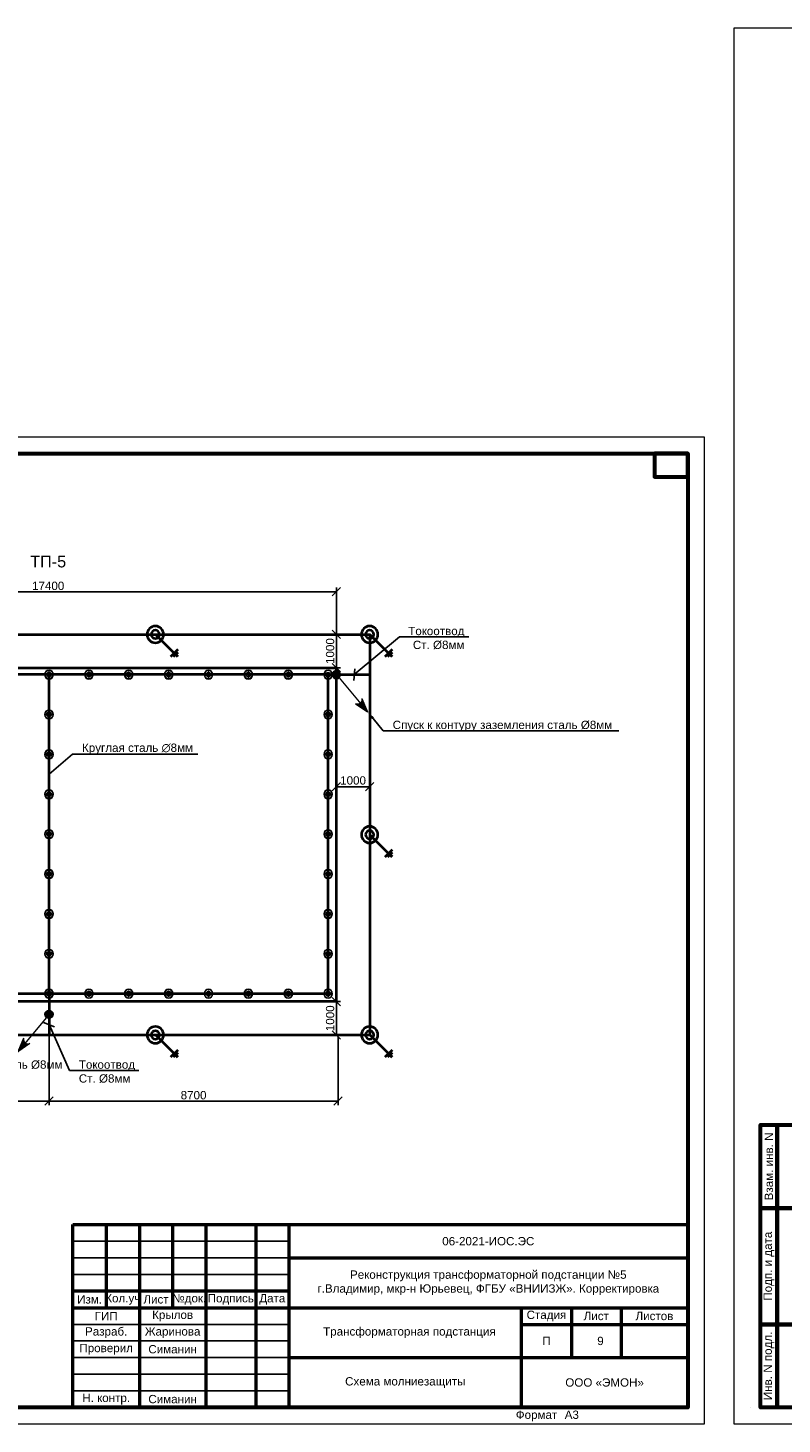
# Model space of a CAD drawing. Header units: millimetres. Extents: x 523209 to 536718, y -48289 to -47398.
# Tile 64 of 116: x 532538 to 532765, y -47992 to -47572. Entities that reach past the tile are written whole.
import ezdxf
from ezdxf import colors
from ezdxf.entities.mleader import LeaderData, LeaderLine
from ezdxf.enums import TextEntityAlignment as Align
from ezdxf.math import Vec2, Vec3

# ---------------------------------------------------------------- set-up
doc = ezdxf.new("R2010")
doc.units = ezdxf.units.MM
doc.linetypes.add('DASHED', pattern=[19.05, 12.7, -6.35])
doc.layers.get('Defpoints').update_dxf_attribs({"color": 140})
for name, color, linetype, lineweight in [('02 План', 7, 'Continuous', 25), ('Blocks', 200, 'Continuous', 30), ('LIN_Основная сплошная', 50, 'Continuous', 50), ('ВК-линия контур', 132, 'Continuous', 15), ('ВК-линия основная', 1, 'Continuous', 30), ('ВК-линия толстая', 30, 'Continuous', 60), ('ВК-Текст', 1, 'Continuous', 30), ('электрика', 1, 'Continuous', 40)]:
    doc.layers.add(name, color=color, linetype=linetype, lineweight=lineweight)
doc.layers.add('Текст и рамки', color=7, linetype='Continuous')
doc.styles.get("Standard").update_dxf_attribs({"font": 'arial.ttf'})
doc.styles.add('ОПС', font='arial.ttf')
doc.styles.add('СГЕНЕРИР_СТИЛЬ_1', font='times.ttf')
doc.linetypes.add('Demolish Line1', pattern='A,40,-16,["X",Standard,S=8,R=0,X=-8,Y=-4],-5.6', length=61.6)
doc.dimstyles.new('ISO-25', dxfattribs={"dimtxt": 2.5, "dimasz": 2.5, "dimexe": 1.25, "dimexo": 0.625, "dimtad": 1, "dimtxsty": 'Standard', "dimcen": 2.5, "dimadec": 0, "dimazin": 0, "dimtfac": 1, "dimtmove": 0, "dimatfit": 3, "dimfxl": 1, "dimarcsym": 0})

# ---------------------------------------------------------------- blocks, each defined once
blk = doc.blocks.new('*U135')
at = {"layer": 'ВК-линия контур', "color": 0}
for p, q in [((-594, 420), (0, 420)), ((-594, 0), (-594, 420)), ((0, 0), (-594, 0))]:
    blk.add_line(p, q, dxfattribs=at)
at = {"layer": 'ВК-линия контур', "color": 0, "lineweight": 0}
blk.add_lwpolyline([(-589, 5), (-589, 5)], close=True, dxfattribs=at).dxf.unprotected_set("ltscale", 0)
at = {"layer": 'ВК-линия толстая', "color": 0}
for points in [[(-581, 65), (-586, 65), (-586, 90), (-581, 90)], [(-574, 65), (-581, 65), (-581, 90), (-574, 90)], [(-581, 30), (-586, 30), (-586, 65), (-581, 65)], [(-574, 30), (-581, 30), (-581, 65), (-574, 65)], [(-581, 5), (-586, 5), (-586, 30), (-581, 30)], [(-574, 5), (-581, 5), (-581, 30), (-574, 30)]]:
    blk.add_lwpolyline(points, close=True, dxfattribs=at)
at = {"layer": 'ВК-Текст', "color": 0, "char_height": 2.5, "attachment_point": 5, "rotation": 90}
for s, insert, width in [('Взам. инв. N', (-583.5, 77.5), 25), ('Подп. и дата', (-583.5, 47.5), 35), ('Инв. N подл.', (-583.5, 17.5), 25)]:
    blk.add_mtext(s, dxfattribs=dict(at, insert=insert, width=width))
at = {"layer": 'ВК-Текст', "color": 0}
blk.add_attdef('ЛИСТ_АЛ', text='', height=2.5, dxfattribs=at).set_placement((-10, 411.5), align=Align.MIDDLE_CENTER)
at = {"layer": 'ВК-Текст', "color": 0, "ltscale": 0.5}
blk.add_attdef('ВЕРХНИЙ_ШИФР', text='', height=0.000005, rotation=180, dxfattribs=at).set_placement((-574, 401), align=Align.MIDDLE_CENTER)
at = {"layer": 'ВК-Текст', "color": 0, "flags": 12}
blk.add_attdef('ФОРМАТ_ЛИСТА', (-42, 1.56), '', height=2.5, dxfattribs=at)
blk = doc.blocks.new('_Dot')
at = {"color": 0, "linetype": 'ByBlock', "lineweight": -2}
blk.add_line((-0.5, 0), (-1, 0), dxfattribs=at)
at = {"color": 0, "linetype": 'ByBlock', "const_width": 0.5}
blk.add_lwpolyline([(-0.25, 0, 1), (0.25, 0, 1)], format="xyb", close=True, dxfattribs=at)
blk = doc.blocks.new('*U76')
at = {"layer": 'ВК-линия контур', "color": 0}
for p, q in [((-420, 297), (0, 297)), ((-420, 0), (-420, 297)), ((0, 297), (0, 0)), ((0, 0), (-420, 0))]:
    blk.add_line(p, q, dxfattribs=at)
at = {"layer": 'ВК-линия контур', "color": 0, "lineweight": 0}
blk.add_lwpolyline([(-415, 5), (-415, 5)], close=True, dxfattribs=at).dxf.unprotected_set("ltscale", 0)
at = {"layer": 'ВК-линия основная', "color": 0}
for points in [[(-400, 287), (-400, 287)], [(-400, 90), (-400, 90)]]:
    blk.add_lwpolyline(points, dxfattribs=at)
at = {"layer": 'ВК-линия толстая', "color": 0}
for points in [[(-400, 5), (-400, 292), (-5, 292), (-5, 5)], [(-5, 292), (-15, 292), (-15, 285), (-5, 285)], [(-400, 278), (-400, 278), (-400, 278), (-400, 278)], [(-407, 65), (-412, 65), (-412, 90), (-407, 90)], [(-400, 65), (-407, 65), (-407, 90), (-400, 90)], [(-400, 90), (-400, 90), (-400, 90), (-400, 90)], [(-400, 90), (-400, 90), (-400, 90), (-400, 90)], [(-400, 90), (-400, 90), (-400, 90), (-400, 90)], [(-400, 90), (-400, 90), (-400, 90), (-400, 90)], [(-407, 30), (-412, 30), (-412, 65), (-407, 65)], [(-400, 30), (-407, 30), (-407, 65), (-400, 65)], [(-407, 5), (-412, 5), (-412, 30), (-407, 30)], [(-400, 5), (-407, 5), (-407, 30), (-400, 30)]]:
    blk.add_lwpolyline(points, close=True, dxfattribs=at)
for points in [[(-400, 287), (-400, 287)], [(-400, 287), (-400, 287)], [(-400, 287), (-400, 287)], [(-400, 287), (-400, 287)], [(-400, 90), (-400, 90)], [(-400, 90), (-400, 90)], [(-400, 90), (-400, 90)], [(-400, 90), (-400, 90)], [(-400, 90), (-400, 90)], [(-400, 90), (-400, 90)], [(-400, 90), (-400, 90)]]:
    blk.add_lwpolyline(points, dxfattribs=at)
at = {"layer": 'ВК-Текст', "color": 0}
blk.add_text('Формат ', height=2.5, dxfattribs=at).set_placement((-56.73, 1.56))
at = {"layer": 'ВК-Текст', "color": 0, "rotation": 90}
for s, insert, char_height, width, attachment_point in [('\\pi2;Справ. N', (-400, 287), 0.0000208, 0.000208, 4), ('\\pi2;Перв. примен.', (-400, 287), 0.0000208, 0.000208, 4), ('\\pi2;Согласовано', (-400, 90), 0.00000385, 0.0000385, 4), ('\\pi2.5;Инв. N дубл.', (-400, 90), 0.00000417, 0.0000417, 4), ('\\pi2.5;Подп. дата', (-400, 90), 0.00000417, 0.0000583, 4), ('Взам. инв. N', (-409.5, 77.5), 2.5, 25, 5), ('Подп. и дата', (-409.5, 47.5), 2.5, 35, 5), ('Инв. N подл.', (-409.5, 17.5), 2.5, 25, 5)]:
    blk.add_mtext(s, dxfattribs=dict(at, insert=insert, char_height=char_height, width=width, attachment_point=attachment_point))
at = {"layer": 'ВК-Текст', "color": 0}
blk.add_attdef('ЛИСТ_АЛ', text='', height=2.5, dxfattribs=at).set_placement((-10, 288.5), align=Align.MIDDLE_CENTER)
at = {"layer": 'ВК-Текст', "color": 0, "ltscale": 0.5}
blk.add_attdef('ВЕРХНИЙ_ШИФР', text='', height=0.000005, rotation=180, dxfattribs=at).set_placement((-400, 278), align=Align.MIDDLE_CENTER)
at = {"layer": 'ВК-Текст', "color": 0, "flags": 12}
blk.add_attdef('ФОРМАТ_ЛИСТА', (-42, 1.56), '', height=2.5, dxfattribs=at)
blk = doc.blocks.new('Держатель токоотвода')
at = {"layer": 'электрика', "color": 1, "lineweight": 0}
for p, q in [((98, 183), (128, 183)), ((98, 85), (98, 183)), ((98, 85), (128, 85)), ((114, 288), (107, 277)), ((125, 292), (110, 290)), ((110, 288), (125, 291)), ((128, 288), (114, 288)), ((114, 183), (114, 275)), ((114, 85), (114, -7)), ((125, 291), (125, 292)), ((125, 291), (125, 288)), ((128, 183), (128, 288)), ((128, 85), (128, -20)), ((140, 183), (140, 288)), ((140, 288), (154, 288)), ((170, 183), (140, 183)), ((170, 85), (140, 85)), ((140, 85), (140, -20)), ((143, 291), (143, 292)), ((143, 292), (158, 290)), ((158, 288), (143, 291)), ((143, 291), (143, 288)), ((154, 288), (161, 277)), ((154, 183), (154, 275)), ((154, 85), (154, -7)), ((170, 85), (170, 183)), ((114, -20), (107, -9)), ((110, -20), (125, -23)), ((125, -24), (110, -22)), ((128, -20), (114, -20)), ((125, -23), (125, -20)), ((125, -23), (125, -24)), ((140, -20), (154, -20)), ((158, -20), (143, -23)), ((143, -23), (143, -20)), ((143, -24), (158, -22)), ((143, -23), (143, -24)), ((154, -20), (161, -9))]:
    blk.add_line(p, q, dxfattribs=at)
for radius in [268, 258, 244]:
    blk.add_circle((134, 134), radius, dxfattribs=at)
for radius, start, end in [(143, 98.04537, 261.95463), (132, 98.73824, 261.26176), (143, 278.04537, 81.95463), (132, 278.73824, 81.26176)]:
    blk.add_arc((134, 134), radius, start, end, dxfattribs=at)
for points in [[(107, 277), (107, 275), (105, 274), (103, 274), (102, 275), (103, 276)], [(103, 276), (110, 288)], [(110, 290), (116, 292), (123, 294), (134, 297)], [(114, 275), (116, 279), (118, 281), (122, 284), (128, 288)], [(158, 290), (152, 292), (145, 294), (134, 297)], [(154, 275), (152, 279), (150, 281), (146, 284), (140, 288)], [(165, 276), (158, 288)], [(161, 277), (161, 275), (163, 274), (165, 274), (166, 275), (165, 276)], [(107, -9), (107, -7), (105, -6), (103, -6), (102, -7), (103, -8)], [(103, -8), (110, -20)], [(110, -22), (116, -24), (123, -26), (134, -29)], [(114, -7), (116, -11), (118, -13), (122, -16), (128, -20)], [(158, -22), (152, -24), (145, -26), (134, -29)], [(154, -7), (152, -11), (150, -13), (146, -16), (140, -20)], [(165, -8), (158, -20)], [(161, -9), (161, -7), (163, -6), (165, -6), (166, -7), (165, -8)]]:
    blk.add_spline(points, degree=3, dxfattribs=at)
blk = doc.blocks.new('*U110')
at = {"layer": 'Blocks', "linetype": 'ByBlock', "lineweight": 9, "ltscale": 0.5}
blk.add_hatch(color=256, dxfattribs=at).paths.add_polyline_path([(1.25, 0, 1), (-1.25, 0, 1)])
at = {"layer": 'Blocks', "linetype": 'Continuous', "lineweight": 9, "ltscale": 0.5}
blk.add_hatch(color=256, dxfattribs=at).paths.add_polyline_path([(-10.39, -10.35), (-6.13, -8, -0.750242), (-8.27, -6.48)])
for p in [(-8.27, -6.48), (-6.53, -8.22)]:
    blk.add_line(p, (-10.39, -10.35), dxfattribs=at)
at = {"layer": 'Blocks', "linetype": 'Continuous', "lineweight": 9}
blk.add_line((-6.53, -8.22), (-10.39, -10.35), dxfattribs=at)
at = {"layer": 'Blocks', "linetype": 'Continuous', "lineweight": 9, "ltscale": 0.5}
blk.add_lwpolyline([(-0.89, -0.88), (-10.39, -10.35)], dxfattribs=at)
at = {"layer": 'Blocks', "linetype": 'ByBlock', "lineweight": 9, "ltscale": 0.5}
blk.add_circle((0, 0), 1.25, dxfattribs=at)
at = {"layer": 'Blocks', "linetype": 'Continuous', "lineweight": 9}
blk.add_arc((-6.98, -6.93), 1.37, 160.8527, 289.1473, dxfattribs=at)
blk = doc.blocks.new('*U38')
at = {"color": 0, "linetype": 'ByBlock', "lineweight": -2}
for p, q in [((0, 0), (0, 15.96)), ((-3.05, 0), (3.05, 0)), ((-1.92, -1.2), (1.92, -1.2)), ((-0.8, -2.4), (0.8, -2.4))]:
    blk.add_line(p, q, dxfattribs=at)
blk = doc.blocks.new('A$C1FCB67F9')
at = {"layer": 'электрика', "color": 3, "ltscale": 0.15}
for radius in [5, 2.5]:
    blk.add_circle((13.55, 13.55), radius, dxfattribs=at)
at = {"rotation": 315}
blk.add_blockref('*U38', (2.26, 2.26), dxfattribs=at)
blk = doc.blocks.new('_Oblique')
at = {"color": 0, "linetype": 'ByBlock', "lineweight": -2}
blk.add_line((-0.5, -0.5), (0.5, 0.5), dxfattribs=at)
blk = doc.blocks.new('*D203')
at = {"color": 0, "linetype": 'Continuous', "lineweight": -2, "ltscale": 0.15, "transparency": 16777216}
for p, q in [((532630.88, -47795.03), (532630.88, -47801.23)), ((532640.88, -47795.03), (532640.88, -47801.23)), ((532630.88, -47799.98), (532640.88, -47799.98))]:
    blk.add_line(p, q, dxfattribs=at)
at = {"layer": 'Defpoints', "color": 0, "ltscale": 0.15, "transparency": 16777216}
for p in [(532630.88, -47794.41), (532640.88, -47794.41), (532640.88, -47799.98)]:
    blk.add_point(p, dxfattribs=at)
at = {"color": 0, "lineweight": -2, "ltscale": 0.15, "transparency": 16777216, "xscale": 2.5, "yscale": 2.5, "zscale": 2.5, "rotation": 180}
blk.add_blockref('_Oblique', (532630.88, -47799.98), dxfattribs=at)
at = {"color": 0, "lineweight": -2, "ltscale": 0.15, "transparency": 16777216, "xscale": 2.5, "yscale": 2.5, "zscale": 2.5}
blk.add_blockref('_Oblique', (532640.88, -47799.98), dxfattribs=at)
at = {"color": 0, "ltscale": 0.15, "transparency": 16777216, "insert": (532635.88, -47798.08), "char_height": 2.5, "attachment_point": 5}
blk.add_mtext('1000', dxfattribs=at)
blk = doc.blocks.new('*D204')
at = {"color": 0, "linetype": 'Continuous', "lineweight": -2, "ltscale": 0.15, "transparency": 16777216}
for p, q in [((532625.93, -47754.15), (532632.13, -47754.15)), ((532630.88, -47764.15), (532630.88, -47754.15)), ((532625.93, -47764.15), (532632.13, -47764.15))]:
    blk.add_line(p, q, dxfattribs=at)
at = {"layer": 'Defpoints', "color": 0, "ltscale": 0.15, "transparency": 16777216}
for p in [(532625.3, -47754.15), (532630.88, -47754.15), (532625.3, -47764.15)]:
    blk.add_point(p, dxfattribs=at)
at = {"color": 0, "lineweight": -2, "ltscale": 0.15, "transparency": 16777216, "xscale": 2.5, "yscale": 2.5, "zscale": 2.5}
for p, rotation in [((532630.88, -47754.15), 90), ((532630.88, -47764.15), 270)]:
    blk.add_blockref('_Oblique', p, dxfattribs=dict(at, rotation=rotation))
at = {"color": 0, "ltscale": 0.15, "transparency": 16777216, "insert": (532628.98, -47759.15), "char_height": 2.5, "attachment_point": 5, "rotation": 90}
blk.add_mtext('1000', dxfattribs=at)
blk = doc.blocks.new('*D205')
at = {"color": 0, "linetype": 'Continuous', "lineweight": -2, "ltscale": 0.15, "transparency": 16777216}
for p, q in [((532625.93, -47864.61), (532632.13, -47864.61)), ((532630.88, -47874.61), (532630.88, -47864.61)), ((532625.93, -47874.61), (532632.13, -47874.61))]:
    blk.add_line(p, q, dxfattribs=at)
at = {"layer": 'Defpoints', "color": 0, "ltscale": 0.15, "transparency": 16777216}
for p in [(532625.3, -47864.61), (532630.88, -47864.61), (532625.3, -47874.61)]:
    blk.add_point(p, dxfattribs=at)
at = {"color": 0, "lineweight": -2, "ltscale": 0.15, "transparency": 16777216, "xscale": 2.5, "yscale": 2.5, "zscale": 2.5}
for p, rotation in [((532630.88, -47864.61), 90), ((532630.88, -47874.61), 270)]:
    blk.add_blockref('_Oblique', p, dxfattribs=dict(at, rotation=rotation))
at = {"color": 0, "ltscale": 0.15, "transparency": 16777216, "insert": (532628.98, -47869.61), "char_height": 2.5, "attachment_point": 5, "rotation": 90}
blk.add_mtext('1000', dxfattribs=at)
blk = doc.blocks.new('*D226')
at = {"color": 0, "linetype": 'Continuous', "lineweight": -2, "transparency": 16777216}
for p, q in [((532457.36, -47765.59), (532457.36, -47740.06)), ((532457.36, -47741.31), (532630.88, -47741.31)), ((532630.88, -47765.59), (532630.88, -47740.06))]:
    blk.add_line(p, q, dxfattribs=at)
at = {"layer": 'Defpoints', "color": 0, "transparency": 16777216}
for p in [(532630.88, -47741.31), (532457.36, -47766.21), (532630.88, -47766.21)]:
    blk.add_point(p, dxfattribs=at)
at = {"color": 0, "lineweight": -2, "transparency": 16777216, "xscale": 2.5, "yscale": 2.5, "zscale": 2.5, "rotation": 180}
blk.add_blockref('_Oblique', (532457.36, -47741.31), dxfattribs=at)
at = {"color": 0, "lineweight": -2, "transparency": 16777216, "xscale": 2.5, "yscale": 2.5, "zscale": 2.5}
blk.add_blockref('_Oblique', (532630.88, -47741.31), dxfattribs=at)
at = {"color": 0, "transparency": 16777216, "insert": (532544.12, -47739.54), "char_height": 2.5, "attachment_point": 5}
blk.add_mtext('17400', dxfattribs=at)
blk = doc.blocks.new('*D227')
at = {"color": 0, "linetype": 'Continuous', "lineweight": -2, "transparency": 16777216}
for p, q in [((532457.36, -47865.23), (532457.36, -47895.79)), ((532544.38, -47875.23), (532544.38, -47895.79)), ((532457.36, -47894.54), (532544.38, -47894.54))]:
    blk.add_line(p, q, dxfattribs=at)
at = {"layer": 'Defpoints', "color": 0, "transparency": 16777216}
for p in [(532457.36, -47864.61), (532544.38, -47874.61), (532544.38, -47894.54)]:
    blk.add_point(p, dxfattribs=at)
at = {"color": 0, "lineweight": -2, "transparency": 16777216, "xscale": 2.5, "yscale": 2.5, "zscale": 2.5, "rotation": 180}
blk.add_blockref('_Oblique', (532457.36, -47894.54), dxfattribs=at)
at = {"color": 0, "lineweight": -2, "transparency": 16777216, "xscale": 2.5, "yscale": 2.5, "zscale": 2.5}
blk.add_blockref('_Oblique', (532544.38, -47894.54), dxfattribs=at)
at = {"color": 0, "transparency": 16777216, "insert": (532500.87, -47892.76), "char_height": 2.5, "attachment_point": 5}
blk.add_mtext('8700', dxfattribs=at)
blk = doc.blocks.new('*D229')
at = {"color": 0, "linetype": 'Continuous', "lineweight": -2, "transparency": 16777216}
for p, q in [((532544.38, -47865.23), (532544.38, -47895.79)), ((532631.39, -47875.23), (532631.39, -47895.79)), ((532544.38, -47894.54), (532631.39, -47894.54))]:
    blk.add_line(p, q, dxfattribs=at)
at = {"layer": 'Defpoints', "color": 0, "transparency": 16777216}
for p in [(532544.38, -47864.61), (532631.39, -47874.61), (532631.39, -47894.54)]:
    blk.add_point(p, dxfattribs=at)
at = {"color": 0, "lineweight": -2, "transparency": 16777216, "xscale": 2.5, "yscale": 2.5, "zscale": 2.5, "rotation": 180}
blk.add_blockref('_Oblique', (532544.38, -47894.54), dxfattribs=at)
at = {"color": 0, "lineweight": -2, "transparency": 16777216, "xscale": 2.5, "yscale": 2.5, "zscale": 2.5}
blk.add_blockref('_Oblique', (532631.39, -47894.54), dxfattribs=at)
at = {"color": 0, "transparency": 16777216, "insert": (532587.88, -47892.76), "char_height": 2.5, "attachment_point": 5}
blk.add_mtext('8700', dxfattribs=at)

msp = doc.modelspace()

# ---------------------------------------------------------------- linework, layer by layer
for p, q in [((532616.57945, -47936.68774), (532551.57945, -47936.68774)), ((532616.57945, -47941.68774), (532551.57945, -47941.68774)), ((532616.57945, -47946.68774), (532551.57945, -47946.68774)), ((532616.57945, -47961.68774), (532551.57945, -47961.68774)), ((532616.57945, -47966.68774), (532551.57945, -47966.68774)), ((532616.57945, -47971.68774), (532551.57945, -47971.68774)), ((532616.57945, -47976.68774), (532551.57945, -47976.68774)), ((532616.57945, -47981.68774), (532551.57945, -47981.68774))]:
    msp.add_line(p, q)
at = {"layer": '02 План', "lineweight": 40, "ltscale": 15}
for p, q in [((532457.36489, -47764.15103), (532630.87729, -47764.15103)), ((532630.87729, -47864.60557), (532630.87729, -47764.15103)), ((532630.87729, -47864.60557), (532457.36489, -47864.60557))]:
    msp.add_line(p, q, dxfattribs=at)
at = {"layer": 'LIN_Основная сплошная', "color": 7}
for p, q in [((532551.57945, -47986.68774), (532551.57945, -47931.68774)), ((532551.57945, -47931.68774), (532736.57945, -47931.68774)), ((532561.57945, -47931.68774), (532561.57945, -47956.68774)), ((532571.57945, -47931.68774), (532571.57945, -47986.68774)), ((532581.57945, -47931.68774), (532581.57945, -47956.68774)), ((532591.57945, -47931.68774), (532591.57945, -47986.68774)), ((532606.57945, -47931.68774), (532606.57945, -47986.68774)), ((532616.57945, -47931.68774), (532616.57945, -47986.68774)), ((532616.57945, -47941.68774), (532736.57945, -47941.68774)), ((532616.57945, -47951.68774), (532551.57945, -47951.68774)), ((532551.57945, -47956.68774), (532736.57945, -47956.68774)), ((532686.57945, -47986.68774), (532686.57945, -47956.68774)), ((532701.57945, -47956.68774), (532701.57945, -47971.68774)), ((532716.57945, -47956.68774), (532716.57945, -47971.68774)), ((532686.57945, -47961.68774), (532736.57945, -47961.68774)), ((532616.57945, -47971.68774), (532736.57945, -47971.68774))]:
    msp.add_line(p, q, dxfattribs=at)
at = {"layer": 'электрика', "color": 30, "linetype": 'Demolish Line1', "ltscale": 0.5}
for p, q in [((532511.87729, -47754.15103), (532576.38969, -47754.15103)), ((532576.38969, -47754.15103), (532640.90208, -47754.15103)), ((532640.87729, -47754.15103), (532640.87729, -47814.3783)), ((532628.37729, -47766.21442), (532640.87729, -47766.21442)), ((532640.87729, -47814.3783), (532640.87729, -47874.60557)), ((532544.37729, -47862.21442), (532544.37729, -47874.60557)), ((532511.87729, -47874.60557), (532576.38969, -47874.60557)), ((532576.38969, -47874.60557), (532640.90208, -47874.60557))]:
    msp.add_line(p, q, dxfattribs=at)
at = {"layer": 'электрика', "color": 1, "ltscale": 500}
for p, q in [((532628.37729, -47766.21442), (532460.37729, -47766.21442)), ((532544.37729, -47862.21442), (532544.37729, -47766.21442)), ((532628.37729, -47862.21442), (532628.37729, -47766.21442)), ((532628.37729, -47862.21442), (532460.37729, -47862.21442))]:
    msp.add_line(p, q, dxfattribs=at)

# ---------------------------------------------------------------- block references
at = {"linetype": 'DASHED'}
msp.add_blockref('*U135', (533344.52503, -47991.68774), dxfattribs=at)
msp.add_blockref('*U76', (532741.57945, -47991.68774)).add_auto_attribs({'ФОРМАТ_ЛИСТА': 'А3', 'ВЕРХНИЙ_ШИФР': '1984-11.Р 01.06.01 РЗ.Э1-01'})
at = {"layer": 'электрика', "ltscale": 0.15, "xscale": -0.5, "yscale": 0.5, "zscale": 0.5}
for p in [(532583.15031, -47760.92407), (532647.65031, -47760.92407), (532647.65031, -47821.15134), (532583.15031, -47881.37862), (532647.65031, -47881.37862)]:
    msp.add_blockref('A$C1FCB67F9', p, dxfattribs=at)
at = {"layer": 'электрика', "color": 1, "ltscale": 500, "xscale": -0.005, "yscale": 0.005, "zscale": 0.005}
for p, rotation in [((532543.70731, -47765.54442), 180), ((532555.70731, -47765.54442), 180), ((532567.70731, -47765.54442), 180), ((532579.70731, -47765.54442), 180), ((532591.70731, -47765.54442), 180), ((532603.70731, -47765.54442), 180), ((532615.70731, -47765.54442), 180), ((532629.04729, -47765.54444), 90), ((532545.04729, -47777.54444), 90), ((532629.04729, -47777.54444), 90), ((532545.04729, -47789.54444), 90), ((532629.04729, -47789.54444), 90), ((532545.04729, -47801.54444), 90), ((532629.04729, -47801.54444), 90), ((532545.04729, -47813.54444), 90), ((532629.04729, -47813.54444), 90), ((532545.04729, -47825.54444), 90), ((532629.04729, -47825.54444), 90), ((532545.04729, -47837.54444), 90), ((532629.04729, -47837.54444), 90), ((532545.04729, -47849.54444), 90), ((532629.04729, -47849.54444), 90), ((532543.70731, -47861.54442), 180), ((532555.70731, -47861.54442), 180), ((532567.70731, -47861.54442), 180), ((532579.70731, -47861.54442), 180), ((532591.70731, -47861.54442), 180), ((532603.70731, -47861.54442), 180), ((532615.70731, -47861.54442), 180), ((532627.70731, -47861.54442), 180)]:
    msp.add_blockref('Держатель токоотвода', p, dxfattribs=dict(at, rotation=rotation))
at = {"layer": 'электрика', "color": 1, "linetype": 'ByBlock', "xscale": -1, "rotation": 354.7279216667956}
msp.add_blockref('*U110', (532630.87729, -47766.21442), dxfattribs=at)
at = {"layer": 'электрика', "color": 1, "linetype": 'ByBlock', "rotation": 5.272078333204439}
msp.add_blockref('*U110', (532544.37729, -47868.41), dxfattribs=at)

# ---------------------------------------------------------------- texts
at = {"insert": (532544.12109, -47732.25227), "char_height": 3.5, "attachment_point": 5}
msp.add_mtext('\\A1;ТП-5', dxfattribs=at)
at = {"lineweight": 0, "char_height": 2.5, "attachment_point": 5, "style": 'СГЕНЕРИР_СТИЛЬ_1'}
for s, insert, width in [('{\\fArial|b0|i0|c204|p34;\\C7;06-2021-ИОС.ЭС}', (532676.57945, -47936.68774), 120), ('\\pl2.5;{\\fArial|b0|i0|c204|p34;Трансформаторная подстанция\\P}', (532651.57945, -47964.18774), 70), ('\\pl2.5;{\\fArial|b0|i0|c204|p34;9\\P}', (532709.07945, -47966.68774), 15), ('{\\fArial|b0|i0|c204|p34;\\C7;Схема молниезащиты}', (532651.57945, -47979.18774), 70)]:
    msp.add_mtext(s, dxfattribs=dict(at, insert=insert, width=width))
at = {"color": 1, "lineweight": 0, "insert": (532676.57945, -47949.18774), "char_height": 2.5, "width": 120, "attachment_point": 5, "style": 'ОПС'}
msp.add_mtext('{\\C0;Реконструкция трансформаторной подстанции №5\\Pг.Владимир, мкр-н Юрьевец, ФГБУ «ВНИИЗЖ». Корректировка}', dxfattribs=at)
at = {"layer": 'Текст и рамки', "color": 7, "char_height": 2.5, "attachment_point": 5}
for s, insert, width in [('Изм.', (532556.57945, -47954.18774), 10), ('Кол.уч', (532566.57945, -47954.18774), 10), ('Лист', (532576.57945, -47954.18774), 10), ('№док.', (532586.57945, -47954.18774), 10), ('Подпись', (532599.07945, -47954.18774), 10), ('Дата', (532611.57945, -47954.18774), 10), ('ГИП', (532561.57945, -47959.18774), 20), ('Крылов', (532581.57945, -47959.18774), 20), ('Стадия', (532694.07945, -47959.18774), 15), ('Лист', (532709.07945, -47959.18774), 15), ('Листов', (532726.57945, -47959.18774), 20), ('Разраб.', (532561.57945, -47964.18774), 20), ('Жаринова', (532581.57945, -47964.18774), 20), ('Проверил', (532561.57945, -47969.18774), 20), ('Симанин', (532581.57945, -47969.18774), 20), ('П', (532694.07945, -47966.68774), 15), ('ООО «ЭМОН»', (532711.57945, -47979.18774), 50), ('Н. контр.', (532561.57945, -47984.18774), 20), ('Симанин', (532581.57945, -47984.18774), 20)]:
    msp.add_mtext(s, dxfattribs=dict(at, insert=insert, width=width))

# ---------------------------------------------------------------- dimensions: what is measured, and where the dimension line sits
at = {"color": 4}
for base, p1, p2, text, picture, middle in [((532630.87729, -47741.31196), (532457.36489, -47766.21442), (532630.87729, -47766.21442), '17400', '*D226', (532544.12109, -47739.53552)), ((532544.37729, -47894.53548), (532457.36489, -47864.60557), (532544.37729, -47874.60557), '8700', '*D227', (532500.87109, -47892.75905)), ((532631.38969, -47894.53548), (532544.37729, -47864.60557), (532631.38969, -47874.60557), '8700', '*D229', (532587.88349, -47892.75905))]:
    dim = msp.add_linear_dim(base=base, p1=p1, p2=p2, angle=180, text=text, dimstyle='ISO-25', override={"dimtxt": 2.5, "dimasz": 2.5, "dimgap": 0.5, "dimblk1": 'Oblique', "dimblk2": 'Oblique', "dimsah": 1}, dxfattribs=at)
    dim.commit()
    dim.dimension.update_dxf_attribs({"geometry": picture, "text_midpoint": middle})
at = {"ltscale": 0.15}
for base, p1, p2, picture, middle in [((532630.87729, -47754.15103), (532625.30371, -47764.15103), (532625.30371, -47754.15103), '*D204', (532628.97586, -47759.15103)), ((532630.87729, -47864.60557), (532625.30371, -47874.60557), (532625.30371, -47864.60557), '*D205', (532628.97586, -47869.60557))]:
    dim = msp.add_linear_dim(base=base, p1=p1, p2=p2, angle=90, text='1000', dimstyle='ISO-25', override={"dimblk1": 'Oblique', "dimblk2": 'Oblique', "dimsah": 1}, dxfattribs=at)
    dim.commit()
    dim.dimension.update_dxf_attribs({"geometry": picture, "text_midpoint": middle})
dim = msp.add_linear_dim(base=(532640.87729, -47799.98117), p1=(532630.87729, -47794.40758), p2=(532640.87729, -47794.40758), text='1000', dimstyle='ISO-25', override={"dimblk1": 'Oblique', "dimblk2": 'Oblique', "dimsah": 1}, dxfattribs=at)
dim.commit()
dim.dimension.update_dxf_attribs({"geometry": '*D203', "text_midpoint": (532635.87729, -47798.07973)})

# ---------------------------------------------------------------- leaders
at = {"layer": '02 План', "color": 0}
ml = msp.add_multileader_mtext('Standard', dxfattribs=at)
ml.set_content('Опорная рама \\Pтрансформатора')
ml.set_leader_properties(color=256, linetype='ByLayer', lineweight=-1)
ml.set_arrow_properties(name='DOT')
ml.build(insert=Vec2(0, 0))
ml.multileader.update_dxf_attribs({"text_left_attachment_type": 6, "text_right_attachment_type": 6, "text_top_attachment_type": 10, "text_bottom_attachment_type": 10, "dogleg_length": 103.15384, "arrow_head_size": 2})
ctx = ml.context
ctx.base_point, ctx.arrow_head_size, ctx.landing_gap_size, ctx.plane_origin = Vec3(532777.00581, -47621.47505), 2, 0.9, Vec3(532950.42988, -47701.1382)
ctx.left_attachment, ctx.right_attachment, ctx.top_attachment, ctx.bottom_attachment, ctx.text_align_type = 6, 6, 10, 10, 2
notes = []
notes.append((ctx, [(1, (1, 1, 0), (532823.25496, -47621.47505), (-1, 0), 0.49009, [(0, [(532862.14289, -47672.81348)], 0, [])])]))
ctx.mtext.insert, ctx.mtext.width, ctx.mtext.defined_height, ctx.mtext.alignment, ctx.mtext.flow_direction = Vec3(532821.86488, -47616.36454), 163.2225411, 12.66741, 3, 5
at = {"layer": 'электрика', "color": 7, "lineweight": 0, "ltscale": 10}
ml = msp.add_multileader_mtext('Standard', dxfattribs=at)
ml.set_content('\\A1;{\\fArial|b0|i0|c204|p34;Токоотвод\\PСт. %%C8мм}', color=7, style='СГЕНЕРИР_СТИЛЬ_1')
ml.set_leader_properties()
ml.set_arrow_properties(name='OBLIQUE')
ml.build(insert=Vec2(0, 0))
ml.multileader.update_dxf_attribs({"text_left_attachment_type": 6, "text_right_attachment_type": 6, "arrow_head_size": 2.5, "scale": 2})
ctx = ml.context
ctx.base_point, ctx.scale, ctx.char_height, ctx.arrow_head_size, ctx.landing_gap_size, ctx.plane_origin = Vec3(532652.64933, -47754.86135), 2, 2.5, 2.5, 0.02, Vec3(532661.96947, -47790.85182)
ctx.left_attachment, ctx.right_attachment, ctx.text_align_type = 6, 6, 2
notes.append((ctx, [(0, (1, 1, 0), (532649.84742, -47754.86135), (1, 0), 2.80191, [(0, [(532636.23435, -47766.21442)], 0, [])])]))
ctx.mtext.insert, ctx.mtext.width, ctx.mtext.defined_height, ctx.mtext.alignment, ctx.mtext.flow_direction = Vec3(532669.40364, -47751.86135), 86.257855, 6.7089, 3, 5
ml = msp.add_multileader_mtext('Standard', dxfattribs=at)
ml.set_content('{\\fArial|b0|i0|c204|p34;Спуск к контуру заземления сталь %%C8мм}', color=7, style='СГЕНЕРИР_СТИЛЬ_1')
ml.set_leader_properties()
ml.build(insert=Vec2(0, 0))
ml.multileader.update_dxf_attribs({"text_left_attachment_type": 6, "text_right_attachment_type": 6, "dogleg_length": 1.40096, "arrow_head_size": 2.5, "scale": 2})
ctx = ml.context
ctx.base_point, ctx.scale, ctx.char_height, ctx.arrow_head_size, ctx.landing_gap_size, ctx.plane_origin = Vec3(532647.77932, -47783.09896), 2, 2.5, 2.5, 0.02, Vec3(532657.09946, -47817.23315)
ctx.left_attachment, ctx.right_attachment = 6, 6
notes.append((ctx, [(0, (1, 1, 0), (532644.97741, -47783.09896), (1, 0), 2.80191, [(0, [(532640.27737, -47777.47078)], 0, [])])]))
ctx.mtext.insert, ctx.mtext.width, ctx.mtext.defined_height, ctx.mtext.flow_direction = Vec3(532647.79932, -47780.09896), 54.1345475, 6.7089, 5
ml = msp.add_multileader_mtext('Standard', dxfattribs=at)
ml.set_content('\\A1;{\\fArial|b0|i0|c204|p34;Круглая сталь ∅8мм}', color=7, style='СГЕНЕРИР_СТИЛЬ_1')
ml.set_leader_properties()
ml.set_arrow_properties(name='OBLIQUE')
ml.build(insert=Vec2(0, 0))
ml.multileader.update_dxf_attribs({"text_left_attachment_type": 6, "text_right_attachment_type": 6, "arrow_head_size": 2.5, "scale": 2})
ctx = ml.context
ctx.base_point, ctx.scale, ctx.char_height, ctx.arrow_head_size, ctx.landing_gap_size, ctx.plane_origin = Vec3(532470.28608, -47790.20784), 2, 2.5, 2.5, 0.02, Vec3(532479.60622, -47826.19831)
ctx.left_attachment, ctx.right_attachment = 6, 6
notes.append((ctx, [(0, (1, 1, 0), (532467.48416, -47790.20784), (1, 0), 2.80191, [(0, [(532460.37729, -47796.13485)], 0, [])])]))
ctx.mtext.insert, ctx.mtext.width, ctx.mtext.defined_height, ctx.mtext.flow_direction = Vec3(532470.30608, -47786.97284), 86.257855, 6.7089, 5
ml = msp.add_multileader_mtext('Standard', dxfattribs=at)
ml.set_content('\\A1;{\\fArial|b0|i0|c204|p34;Круглая сталь ∅8мм}', color=7, style='СГЕНЕРИР_СТИЛЬ_1')
ml.set_leader_properties()
ml.set_arrow_properties(name='OBLIQUE')
ml.build(insert=Vec2(0, 0))
ml.multileader.update_dxf_attribs({"text_left_attachment_type": 6, "text_right_attachment_type": 6, "arrow_head_size": 2.5, "scale": 2})
ctx = ml.context
ctx.base_point, ctx.scale, ctx.char_height, ctx.arrow_head_size, ctx.landing_gap_size, ctx.plane_origin = Vec3(532554.28608, -47790.20784), 2, 2.5, 2.5, 0.02, Vec3(532563.60622, -47826.19831)
ctx.left_attachment, ctx.right_attachment = 6, 6
notes.append((ctx, [(0, (1, 1, 0), (532551.48416, -47790.20784), (1, 0), 2.80191, [(0, [(532544.37729, -47796.13485)], 0, [])])]))
ctx.mtext.insert, ctx.mtext.width, ctx.mtext.defined_height, ctx.mtext.flow_direction = Vec3(532554.30608, -47786.97284), 86.257855, 6.7089, 5
ml = msp.add_multileader_mtext('Standard', dxfattribs=at)
ml.set_content('\\A1;{\\fArial|b0|i0|c204|p34;Токоотвод\\PСт. %%C8мм}', color=7, style='СГЕНЕРИР_СТИЛЬ_1')
ml.set_leader_properties()
ml.set_arrow_properties(name='OBLIQUE')
ml.build(insert=Vec2(0, 0))
ml.multileader.update_dxf_attribs({"text_left_attachment_type": 6, "text_right_attachment_type": 6, "arrow_head_size": 2.5, "scale": 2})
ctx = ml.context
ctx.base_point, ctx.scale, ctx.char_height, ctx.arrow_head_size, ctx.landing_gap_size, ctx.plane_origin = Vec3(532553.33144, -47885.29453), 2, 2.5, 2.5, 0.02, Vec3(532562.65158, -47921.28501)
ctx.left_attachment, ctx.right_attachment = 6, 6
notes.append((ctx, [(0, (1, 1, 0), (532550.52953, -47885.29453), (1, 0), 2.80191, [(0, [(532544.37729, -47871.52786)], 0, [])])]))
ctx.mtext.insert, ctx.mtext.width, ctx.mtext.defined_height, ctx.mtext.flow_direction = Vec3(532553.35144, -47882.29453), 86.257855, 6.7089, 5
ml = msp.add_multileader_mtext('Standard', dxfattribs=at)
ml.set_content('{\\fArial|b0|i0|c204|p34;Спуск к контуру заземления сталь %%C8мм}', color=7, style='СГЕНЕРИР_СТИЛЬ_1')
ml.set_leader_properties()
ml.build(insert=Vec2(0, 0))
ml.multileader.update_dxf_attribs({"text_left_attachment_type": 6, "text_right_attachment_type": 6, "dogleg_length": 1.40096, "arrow_head_size": 2.5, "scale": 2})
ctx = ml.context
ctx.base_point, ctx.scale, ctx.char_height, ctx.arrow_head_size, ctx.landing_gap_size, ctx.plane_origin = Vec3(532482.29883, -47885.29453), 2, 2.5, 2.5, 0.02, Vec3(532518.15512, -47919.42873)
ctx.left_attachment, ctx.right_attachment = 6, 6
notes.append((ctx, [(0, (1, 1, 0), (532530.27717, -47885.29453), (-1, 0), 2.80191, [(0, [(532534.97721, -47879.66636)], 0, [])])]))
ctx.mtext.insert, ctx.mtext.width, ctx.mtext.defined_height, ctx.mtext.flow_direction = Vec3(532482.31883, -47882.29453), 54.1345475, 6.7089, 5
for ctx, leaders in notes:
    for number, flags, end, landing, length, lines in leaders:
        leader = LeaderData()
        leader.index, (leader.has_last_leader_line, leader.has_dogleg_vector, leader.attachment_direction) = number, flags
        leader.last_leader_point, leader.dogleg_vector, leader.dogleg_length = Vec3(end), Vec3(landing), length
        for number, points, colour, breaks in lines:
            line = LeaderLine()
            line.index, line.vertices, line.color, line.breaks = number, Vec3.list(points), colors.encode_raw_color(colour), breaks
            leader.lines.append(line)
        ctx.leaders.append(leader)

doc.saveas('drawing.dxf')
